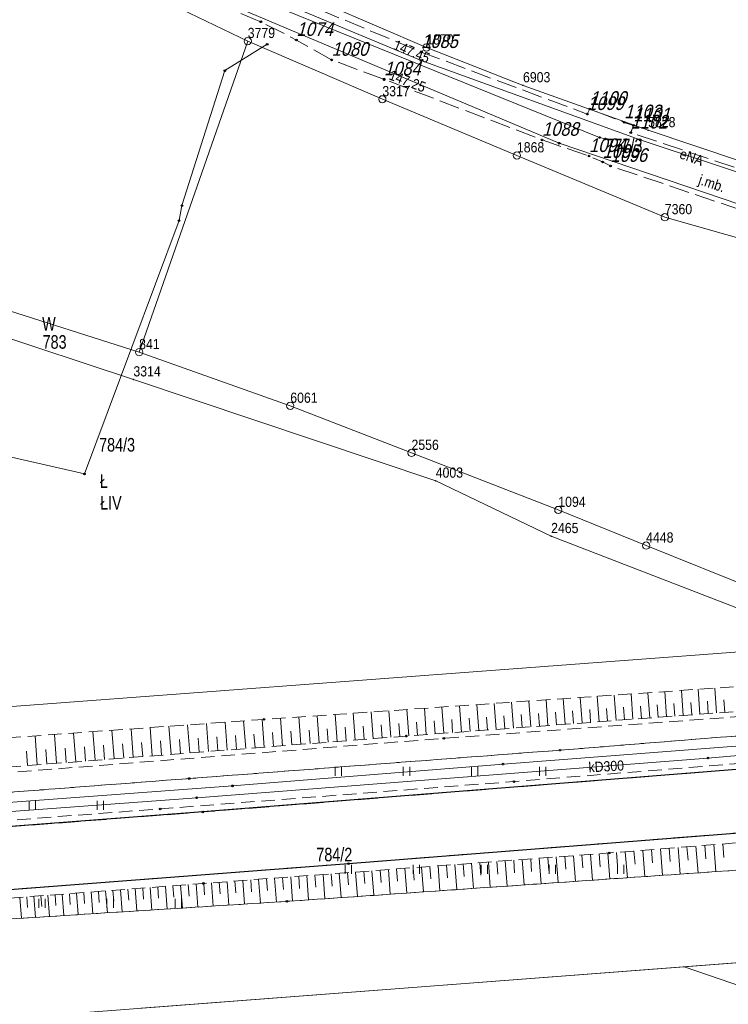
# Model space of a CAD drawing. Header units: metres. Extents: x 5548743 to 5556416, y 5707500 to 5714000.
# Tile 229 of 244: x 5554606 to 5554684, y 5710259 to 5710368. Entities that reach past the tile are written whole.
import ezdxf
from ezdxf.enums import TextEntityAlignment as Align

# ---------------------------------------------------------------- set-up
doc = ezdxf.new("R2010")
doc.units = ezdxf.units.M
for name, pattern in [('1.5_0.75', [2.25, 1.5, -0.75]), ('2.25_0.75', [3, 2.25, -0.75]), ('219-1000', [0])]:
    doc.linetypes.add(name, pattern=pattern)
doc.layers.get('0').update_dxf_attribs({"color": 2, "lineweight": 5})
doc.styles.get("Standard").update_dxf_attribs({"font": 'Working1250', "width": 0.75})

# ---------------------------------------------------------------- blocks, each defined once
blk = doc.blocks.new('203')
at = {"linetype": 'Continuous', "lineweight": 0}
h = blk.add_hatch(color=0, dxfattribs=at)
edge = h.paths.add_edge_path()
edge.add_arc((0, 0), 0.09, 0, 360)
blk = doc.blocks.new('202')
at = {"color": 0, "linetype": 'Continuous', "lineweight": 0}
blk.add_circle((0, 0), 0.4, dxfattribs=at)
blk = doc.blocks.new('TU04')
at = {"color": 0, "linetype": 'Continuous', "lineweight": 13}
for p, q in [((0, 0), (0, 1)), ((0.7, 0), (0.7, 1))]:
    blk.add_line(p, q, dxfattribs=at)
blk = doc.blocks.new('PW01')
at = {"linetype": 'Continuous', "lineweight": 13}
h = blk.add_hatch(color=0, dxfattribs=at)
edge = h.paths.add_edge_path()
edge.add_arc((0, 0), 0.18, 0, 360)
blk = doc.blocks.new('PIKIETAW1891')
at = {"color": 0}
blk.add_circle((0, 0), 0.09, dxfattribs=at)

msp = doc.modelspace()

# ---------------------------------------------------------------- linework, layer by layer
at = {"layer": '000 Inne (niezydentyfikowane)', "color": 7, "linetype": 'CONTINUOUS', "lineweight": 18, "flags": 128}
for points in [[(5554679.08, 5710291.19), (5554678.87, 5710293.94)], [(5554680.91, 5710291.33), (5554680.71, 5710294.07)], [(5554682.74, 5710291.46), (5554682.54, 5710294.2)], [(5554664.16, 5710290.08), (5554663.95, 5710292.91)], [(5554666.04, 5710290.22), (5554665.83, 5710293.04)], [(5554667.93, 5710290.36), (5554667.72, 5710293.17)], [(5554669.8, 5710290.5), (5554669.59, 5710293.3)], [(5554671.67, 5710290.64), (5554671.46, 5710293.43)], [(5554673.53, 5710290.78), (5554673.32, 5710293.56)], [(5554675.39, 5710290.91), (5554675.18, 5710293.69)], [(5554677.23, 5710291.05), (5554677.03, 5710293.82)], [(5554683.65, 5710291.53), (5554683.55, 5710292.9)], [(5554648.81, 5710288.93), (5554648.59, 5710291.84)], [(5554650.75, 5710289.07), (5554650.54, 5710291.98)], [(5554652.69, 5710289.22), (5554652.47, 5710292.11)], [(5554654.62, 5710289.36), (5554654.4, 5710292.25)], [(5554656.54, 5710289.51), (5554656.32, 5710292.38)], [(5554658.45, 5710289.65), (5554658.24, 5710292.51)], [(5554660.36, 5710289.79), (5554660.15, 5710292.64)], [(5554662.26, 5710289.93), (5554662.05, 5710292.78)], [(5554668.86, 5710290.43), (5554668.76, 5710291.83)], [(5554670.74, 5710290.57), (5554670.63, 5710291.97)], [(5554672.6, 5710290.71), (5554672.5, 5710292.1)], [(5554674.46, 5710290.85), (5554674.36, 5710292.23)], [(5554676.31, 5710290.98), (5554676.21, 5710292.37)], [(5554678.16, 5710291.12), (5554678.05, 5710292.5)], [(5554680, 5710291.26), (5554679.89, 5710292.63)], [(5554681.83, 5710291.4), (5554681.73, 5710292.77)], [(5554632.89, 5710287.69), (5554632.66, 5710290.73)], [(5554634.92, 5710287.85), (5554634.69, 5710290.88)], [(5554636.94, 5710288.01), (5554636.71, 5710291.02)], [(5554638.95, 5710288.16), (5554638.71, 5710291.16)], [(5554640.94, 5710288.32), (5554640.71, 5710291.29)], [(5554642.93, 5710288.47), (5554642.7, 5710291.43)], [(5554644.9, 5710288.62), (5554644.67, 5710291.57)], [(5554646.86, 5710288.78), (5554646.63, 5710291.71)], [(5554653.65, 5710289.29), (5554653.55, 5710290.73)], [(5554655.58, 5710289.43), (5554655.47, 5710290.87)], [(5554657.5, 5710289.58), (5554657.39, 5710291.01)], [(5554659.41, 5710289.72), (5554659.3, 5710291.15)], [(5554661.31, 5710289.86), (5554661.21, 5710291.29)], [(5554663.21, 5710290), (5554663.1, 5710291.42)], [(5554665.1, 5710290.15), (5554665, 5710291.56)], [(5554666.99, 5710290.29), (5554666.88, 5710291.7)], [(5554618.45, 5710286.57), (5554618.21, 5710289.7)], [(5554620.54, 5710286.73), (5554620.3, 5710289.85)], [(5554622.62, 5710286.89), (5554622.38, 5710290)], [(5554624.69, 5710287.05), (5554624.45, 5710290.15)], [(5554626.76, 5710287.21), (5554626.52, 5710290.29)], [(5554628.81, 5710287.37), (5554628.57, 5710290.44)], [(5554630.86, 5710287.53), (5554630.62, 5710290.59)], [(5554639.95, 5710288.24), (5554639.83, 5710289.73)], [(5554641.93, 5710288.39), (5554641.82, 5710289.88)], [(5554643.91, 5710288.55), (5554643.8, 5710290.02)], [(5554645.88, 5710288.7), (5554645.77, 5710290.17)], [(5554647.84, 5710288.85), (5554647.72, 5710290.31)], [(5554649.78, 5710289), (5554649.68, 5710290.46)], [(5554651.72, 5710289.15), (5554651.61, 5710290.6)], [(5554607.87, 5710285.74), (5554607.63, 5710288.94)], [(5554610.01, 5710285.91), (5554609.76, 5710289.1)], [(5554612.13, 5710286.07), (5554611.88, 5710289.25)], [(5554614.25, 5710286.24), (5554614, 5710289.4)], [(5554616.35, 5710286.4), (5554616.11, 5710289.55)], [(5554623.66, 5710286.97), (5554623.54, 5710288.52)], [(5554625.72, 5710287.13), (5554625.6, 5710288.68)], [(5554627.78, 5710287.29), (5554627.66, 5710288.83)], [(5554629.83, 5710287.45), (5554629.71, 5710288.98)], [(5554631.88, 5710287.61), (5554631.76, 5710289.14)], [(5554633.91, 5710287.77), (5554633.79, 5710289.29)], [(5554635.93, 5710287.93), (5554635.81, 5710289.44)], [(5554637.94, 5710288.08), (5554637.83, 5710289.58)], [(5554611.07, 5710285.99), (5554610.95, 5710287.58)], [(5554613.19, 5710286.16), (5554613.07, 5710287.74)], [(5554615.3, 5710286.32), (5554615.18, 5710287.9)], [(5554617.4, 5710286.48), (5554617.28, 5710288.05)], [(5554619.5, 5710286.65), (5554619.37, 5710288.21)], [(5554621.58, 5710286.81), (5554621.46, 5710288.37)], [(5554606.81, 5710285.66), (5554606.68, 5710287.26)], [(5554608.94, 5710285.83), (5554608.82, 5710287.42)], [(5554678.5, 5710276.62), (5554678.73, 5710273.69)], [(5554679.48, 5710276.7), (5554679.6, 5710275.23)], [(5554680.47, 5710276.78), (5554680.7, 5710273.83)], [(5554681.45, 5710276.86), (5554681.57, 5710275.38)], [(5554682.45, 5710276.94), (5554682.68, 5710273.97)], [(5554683.44, 5710277.02), (5554683.56, 5710275.53)], [(5554664.14, 5710275.51), (5554664.24, 5710274.1)], [(5554665.08, 5710275.58), (5554665.29, 5710272.76)], [(5554666.02, 5710275.65), (5554666.13, 5710274.24)], [(5554666.97, 5710275.72), (5554667.18, 5710272.89)], [(5554667.91, 5710275.79), (5554668.02, 5710274.37)], [(5554668.86, 5710275.87), (5554669.08, 5710273.02)], [(5554669.81, 5710275.94), (5554669.92, 5710274.51)], [(5554670.77, 5710276.01), (5554670.98, 5710273.15)], [(5554671.72, 5710276.08), (5554671.84, 5710274.65)], [(5554672.68, 5710276.16), (5554672.91, 5710273.29)], [(5554673.64, 5710276.24), (5554673.76, 5710274.8)], [(5554674.61, 5710276.31), (5554674.84, 5710273.42)], [(5554675.58, 5710276.39), (5554675.69, 5710274.94)], [(5554676.55, 5710276.47), (5554676.78, 5710273.56)], [(5554677.52, 5710276.55), (5554677.64, 5710275.08)], [(5554649.31, 5710274.4), (5554649.41, 5710273.03)], [(5554650.22, 5710274.46), (5554650.43, 5710271.73)], [(5554651.14, 5710274.53), (5554651.24, 5710273.16)], [(5554652.05, 5710274.6), (5554652.26, 5710271.85)], [(5554652.97, 5710274.67), (5554653.08, 5710273.29)], [(5554653.89, 5710274.74), (5554654.1, 5710271.98)], [(5554654.82, 5710274.81), (5554654.92, 5710273.43)], [(5554655.74, 5710274.88), (5554655.95, 5710272.11)], [(5554656.67, 5710274.95), (5554656.77, 5710273.56)], [(5554657.59, 5710275.02), (5554657.8, 5710272.24)], [(5554658.52, 5710275.09), (5554658.63, 5710273.7)], [(5554659.45, 5710275.16), (5554659.66, 5710272.37)], [(5554660.39, 5710275.23), (5554660.49, 5710273.83)], [(5554661.32, 5710275.3), (5554661.53, 5710272.5)], [(5554662.26, 5710275.37), (5554662.36, 5710273.97)], [(5554663.2, 5710275.44), (5554663.41, 5710272.63)], [(5554634.92, 5710273.32), (5554635.02, 5710271.99)], [(5554635.81, 5710273.38), (5554636, 5710270.72)], [(5554636.69, 5710273.45), (5554636.79, 5710272.12)], [(5554637.58, 5710273.52), (5554637.78, 5710270.85)], [(5554638.48, 5710273.58), (5554638.58, 5710272.25)], [(5554639.37, 5710273.65), (5554639.57, 5710270.97)], [(5554640.26, 5710273.72), (5554640.36, 5710272.37)], [(5554641.16, 5710273.78), (5554641.36, 5710271.1)], [(5554642.06, 5710273.85), (5554642.16, 5710272.5)], [(5554642.96, 5710273.92), (5554643.16, 5710271.22)], [(5554643.86, 5710273.99), (5554643.96, 5710272.64)], [(5554644.76, 5710274.05), (5554644.97, 5710271.35)], [(5554645.67, 5710274.12), (5554645.77, 5710272.77)], [(5554646.58, 5710274.19), (5554646.78, 5710271.47)], [(5554647.48, 5710274.26), (5554647.59, 5710272.9)], [(5554648.4, 5710274.33), (5554648.6, 5710271.6)], [(5554621.16, 5710272.28), (5554621.25, 5710271.03)], [(5554621.99, 5710272.34), (5554622.18, 5710269.84)], [(5554622.83, 5710272.4), (5554622.93, 5710271.15)], [(5554623.67, 5710272.47), (5554623.87, 5710269.95)], [(5554624.52, 5710272.53), (5554624.61, 5710271.27)], [(5554625.37, 5710272.6), (5554625.56, 5710270.05)], [(5554626.22, 5710272.66), (5554626.31, 5710271.39)], [(5554627.07, 5710272.73), (5554627.27, 5710270.16)], [(5554627.93, 5710272.79), (5554628.03, 5710271.5)], [(5554628.79, 5710272.85), (5554628.99, 5710270.27)], [(5554629.66, 5710272.92), (5554629.76, 5710271.62)], [(5554630.53, 5710272.99), (5554630.72, 5710270.38)], [(5554631.4, 5710273.05), (5554631.5, 5710271.74)], [(5554632.27, 5710273.12), (5554632.47, 5710270.49)], [(5554633.15, 5710273.18), (5554633.25, 5710271.87)], [(5554634.03, 5710273.25), (5554634.23, 5710270.61)], [(5554606.72, 5710271.18), (5554606.8, 5710270.02)], [(5554607.49, 5710271.24), (5554607.67, 5710268.92)], [(5554608.27, 5710271.29), (5554608.36, 5710270.13)], [(5554609.05, 5710271.35), (5554609.23, 5710269.01)], [(5554609.83, 5710271.41), (5554609.92, 5710270.24)], [(5554610.62, 5710271.47), (5554610.8, 5710269.11)], [(5554611.41, 5710271.53), (5554611.5, 5710270.35)], [(5554612.21, 5710271.59), (5554612.39, 5710269.22)], [(5554613, 5710271.66), (5554613.09, 5710270.46)], [(5554613.8, 5710271.72), (5554613.99, 5710269.32)], [(5554614.61, 5710271.78), (5554614.7, 5710270.57)], [(5554615.41, 5710271.84), (5554615.6, 5710269.42)], [(5554616.22, 5710271.9), (5554616.32, 5710270.69)], [(5554617.04, 5710271.96), (5554617.22, 5710269.52)], [(5554617.86, 5710272.02), (5554617.95, 5710270.8)], [(5554618.68, 5710272.09), (5554618.86, 5710269.63)], [(5554619.5, 5710272.15), (5554619.6, 5710270.92)], [(5554620.33, 5710272.21), (5554620.52, 5710269.73)], [(5554605.94, 5710271.12), (5554606.12, 5710268.82)]]:
    msp.add_lwpolyline(points, dxfattribs=at)
at = {"layer": '217-kontur klasyfikacyjny', "color": 3, "linetype": 'CONTINUOUS', "lineweight": 18, "flags": 128}
for points in [[(5554618.47, 5710328.24), (5554602.23, 5710333.59)], [(5554651.79, 5710317.07), (5554618.47, 5710328.24)], [(5554664.51, 5710310.96), (5554651.79, 5710317.07)], [(5554695.51, 5710298.97), (5554664.51, 5710310.96)], [(5554537.11, 5710287.07), (5554695.51, 5710298.97)], [(5554679.16, 5710263.47), (5554619.32, 5710258.89)], [(5554786.6, 5710226.62), (5554679.16, 5710263.47)]]:
    msp.add_lwpolyline(points, dxfattribs=at)
at = {"layer": '218-kontur użytku gruntowego', "color": 3, "linetype": 'CONTINUOUS', "lineweight": 18, "flags": 128}
for points in [[(5554611.79, 5710374.85), (5554631.07, 5710365.56)], [(5554650.76, 5710364.85), (5554628.87, 5710374.29)], [(5554631.07, 5710365.56), (5554645.91, 5710359.14)], [(5554661.41, 5710360.68), (5554650.76, 5710364.85)], [(5554675.2, 5710355.73), (5554661.41, 5710360.68)], [(5554645.91, 5710359.14), (5554660.74, 5710352.95)], [(5554716.13, 5710342), (5554675.2, 5710355.73)], [(5554660.74, 5710352.95), (5554677.04, 5710346.13)], [(5554677.04, 5710346.13), (5554687, 5710343.32)], [(5554619.1, 5710331.25), (5554600.5, 5710337.17)], [(5554618.47, 5710328.24), (5554602.23, 5710333.59)], [(5554602.23, 5710333.59), (5554618.47, 5710328.24)], [(5554635.76, 5710325.33), (5554619.1, 5710331.25)], [(5554651.79, 5710317.07), (5554618.47, 5710328.24)], [(5554618.47, 5710328.24), (5554651.79, 5710317.07)], [(5554649.12, 5710320.14), (5554635.76, 5710325.33)], [(5554665.3, 5710313.85), (5554649.12, 5710320.14)], [(5554664.51, 5710310.96), (5554651.79, 5710317.07)], [(5554651.79, 5710317.07), (5554664.51, 5710310.96)], [(5554674.98, 5710309.92), (5554665.3, 5710313.85)], [(5554695.51, 5710298.97), (5554664.51, 5710310.96)], [(5554664.51, 5710310.96), (5554695.51, 5710298.97)], [(5554699.46, 5710300.07), (5554674.98, 5710309.92)], [(5554537.11, 5710287.07), (5554695.51, 5710298.97)], [(5554695.51, 5710298.97), (5554537.11, 5710287.07)], [(5554679.16, 5710263.47), (5554750.23, 5710268.91)], [(5554619.32, 5710258.89), (5554679.16, 5710263.47)], [(5554679.16, 5710263.47), (5554619.32, 5710258.89)], [(5554786.6, 5710226.62), (5554679.16, 5710263.47)]]:
    msp.add_lwpolyline(points, dxfattribs=at)
at = {"layer": '219-działka ewidencyjna', "color": 7, "linetype": '219-1000', "lineweight": 18, "flags": 128}
for points in [[(5554611.79, 5710374.85), (5554631.07, 5710365.56)], [(5554628.87, 5710374.29), (5554650.76, 5710364.85)], [(5554631.07, 5710365.56), (5554619.1, 5710331.25)], [(5554631.07, 5710365.56), (5554645.91, 5710359.14)], [(5554650.76, 5710364.85), (5554661.41, 5710360.68)], [(5554661.41, 5710360.68), (5554675.2, 5710355.73)], [(5554645.91, 5710359.14), (5554660.74, 5710352.95)], [(5554675.2, 5710355.73), (5554716.13, 5710342)], [(5554660.74, 5710352.95), (5554677.04, 5710346.13)], [(5554677.04, 5710346.13), (5554687, 5710343.32)], [(5554600.5, 5710337.17), (5554619.1, 5710331.25)], [(5554602.23, 5710333.59), (5554618.47, 5710328.24)], [(5554619.1, 5710331.25), (5554635.76, 5710325.33)], [(5554618.47, 5710328.24), (5554651.79, 5710317.07)], [(5554635.76, 5710325.33), (5554649.12, 5710320.14)], [(5554649.12, 5710320.14), (5554665.3, 5710313.85)], [(5554651.79, 5710317.07), (5554664.51, 5710310.96)], [(5554665.3, 5710313.85), (5554674.98, 5710309.92)], [(5554664.51, 5710310.96), (5554695.51, 5710298.97)], [(5554674.98, 5710309.92), (5554699.46, 5710300.07)], [(5554695.51, 5710298.97), (5554537.11, 5710287.07)], [(5554750.23, 5710268.91), (5554529.98, 5710252.05)]]:
    msp.add_lwpolyline(points, dxfattribs=at)
at = {"layer": 'chodnik', "color": 7, "linetype": '1.5_0.75', "lineweight": 18, "flags": 128}
msp.add_lwpolyline([(5554364.11, 5710430.92), (5554363.89, 5710430.87), (5554363.67, 5710430.82), (5554363.46, 5710430.75), (5554363.25, 5710430.68), (5554363.04, 5710430.58), (5554362.84, 5710430.49), (5554362.64, 5710430.37), (5554362.46, 5710430.26), (5554362.27, 5710430.12), (5554361.31, 5710429.48), (5554360.54, 5710428.9), (5554359.75, 5710428.05), (5554358.74, 5710426.66), (5554352.05, 5710411.17), (5554339.54, 5710382.11), (5554326.59, 5710351.06), (5554311.34, 5710314.54), (5554304.07, 5710297.57), (5554302.49, 5710293.51), (5554300.31, 5710285.92), (5554299.66, 5710281.4), (5554299.54, 5710273.15), (5554300.06, 5710273.27), (5554300.66, 5710273.33), (5554305.28, 5710267.38), (5554308.56, 5710264.71), (5554315.57, 5710261.76), (5554315.6, 5710260.56), (5554319.59, 5710260.92), (5554319.39, 5710262.78), (5554320.23, 5710263.89), (5554343.83, 5710265.74), (5554370.89, 5710267.84), (5554378.22, 5710268.05), (5554414.15, 5710268.23), (5554420.26, 5710268.42), (5554467.76, 5710272.06), (5554528.12, 5710276.78), (5554529.29, 5710276.04), (5554529.45, 5710273.96), (5554533.45, 5710274.17), (5554532.87, 5710275.9), (5554534.37, 5710277.31), (5554567.84, 5710279.87), (5554624.61, 5710284.23), (5554665.49, 5710287.36), (5554722.3, 5710291.93), (5554721.99, 5710294.06), (5554692.86, 5710291.62), (5554652.68, 5710288.66), (5554603.96, 5710284.82), (5554555.37, 5710281.04), (5554532.95, 5710279.32), (5554528.95, 5710279.05), (5554490.76, 5710276.14), (5554445.64, 5710272.63), (5554420.03, 5710270.57), (5554405.25, 5710270.1), (5554377.56, 5710270.36), (5554361.34, 5710269.19), (5554333.35, 5710266.59), (5554319.69, 5710265.79), (5554314.93, 5710265.73), (5554311.9, 5710266.23), (5554310.06, 5710266.91), (5554307.75, 5710268.85), (5554305.92, 5710270.67), (5554303.43, 5710273.82), (5554302.27, 5710275.92), (5554301.71, 5710277.33), (5554301.66, 5710279.69), (5554301.76, 5710282.88), (5554302.3, 5710284.46), (5554303.14, 5710288.66), (5554304.04, 5710292.05), (5554305.52, 5710295.46), (5554308.47, 5710302.74), (5554313.84, 5710314.76), (5554318.06, 5710324.52), (5554324.12, 5710337.82), (5554330.55, 5710352.92), (5554344.43, 5710385.68), (5554343.76, 5710385.4), (5554358.3, 5710418.07)], close=True, dxfattribs=at)
at = {"layer": 'jezdnia', "color": 7, "linetype": '2.25_0.75', "lineweight": 18, "flags": 128}
for points in [[(5554673.29, 5710355.47), (5554673.59, 5710356.26), (5554672.57, 5710356.6), (5554668.77, 5710358.08), (5554668.49, 5710357.51), (5554650.2, 5710364.35), (5554637.75, 5710369.55), (5554638.05, 5710370.32), (5554636.86, 5710370.82), (5554614.98, 5710380.25), (5554614.02, 5710379.79), (5554590.35, 5710391.18), (5554569.53, 5710400.88), (5554560.1, 5710406.11), (5554557.96, 5710398.35), (5554570.52, 5710393.49), (5554584.3, 5710388.24), (5554588.49, 5710386.81), (5554612.14, 5710375.98), (5554632.52, 5710367.69), (5554636.44, 5710365.68), (5554640.32, 5710363.49), (5554646.1, 5710361.34), (5554663.51, 5710354.67), (5554668.69, 5710352.88), (5554670.18, 5710352.23), (5554671.06, 5710351.79), (5554688.04, 5710346.06), (5554697.92, 5710342.47), (5554699.75, 5710346.6)], [(5554286.87, 5710246.53), (5554310.62, 5710249.39), (5554313.02, 5710249.64), (5554356.51, 5710253.11), (5554398.75, 5710256.18), (5554458.33, 5710260.65), (5554520.28, 5710265.46), (5554529.94, 5710266.3), (5554533.96, 5710266.54), (5554642.18, 5710274.85), (5554752.55, 5710283.55), (5554757.3, 5710284.09), (5554764.62, 5710284.87), (5554772.72, 5710286.02), (5554780.26, 5710287.1), (5554788.19, 5710288.57), (5554794.39, 5710289.76), (5554801.87, 5710291.51), (5554817.73, 5710295.59), (5554822.95, 5710297.38), (5554830.44, 5710299.81), (5554836.13, 5710302.09), (5554844.96, 5710305.26), (5554850.94, 5710307.74), (5554855.73, 5710309.77), (5554864.28, 5710313.78), (5554868.44, 5710315.93), (5554879.13, 5710321.64), (5554893.08, 5710329.84), (5554900.82, 5710334.86), (5554905.94, 5710338.07), (5554932.96, 5710356.3), (5554953.33, 5710370.25), (5554955.04, 5710371.15), (5554957.52, 5710371.74), (5554960.56, 5710371.56), (5554961.95, 5710371.05), (5554963.17, 5710370.34), (5554955.43, 5710383.54), (5554954.57, 5710381.37), (5554953.36, 5710379.34), (5554941.62, 5710370.79), (5554913.34, 5710351.2), (5554889.37, 5710335.59), (5554879.09, 5710329.48), (5554867.79, 5710323.34), (5554856.7, 5710317.87), (5554851.12, 5710315.25), (5554837.39, 5710309.59), (5554822.28, 5710304.4), (5554810.81, 5710300.94), (5554791, 5710295.98), (5554781.3, 5710294.19), (5554760.54, 5710291.41), (5554749.22, 5710290.2), (5554712.72, 5710287.45), (5554626.12, 5710280.54), (5554543.48, 5710274.22), (5554509.19, 5710271.71), (5554421.1, 5710264.86), (5554411.37, 5710264.31), (5554375.97, 5710264.45), (5554315.99, 5710259.97), (5554313.02, 5710260), (5554310.28, 5710260.32), (5554282.8, 5710253.32), (5554276.46, 5710251.4), (5554271.61, 5710250.29), (5554270.32, 5710250.46), (5554268.79, 5710251.53), (5554265.84, 5710257.11), (5554264.79, 5710258.71), (5554260.9, 5710256.6), (5554262.31, 5710254.76), (5554263.87, 5710250.46), (5554263.57, 5710248.09), (5554247.08, 5710242.71), (5554236.32, 5710238.19), (5554229.58, 5710234.81), (5554222.95, 5710231.33), (5554214.84, 5710226.35), (5554205.93, 5710220.52), (5554199.06, 5710215.52), (5554197.52, 5710215.94), (5554193.99, 5710212.54), (5554193.95, 5710211.46), (5554191.56, 5710209.53), (5554185.2, 5710203.91), (5554175.02, 5710194.7), (5554165.59, 5710185.7), (5554154.52, 5710175.6), (5554158.99, 5710171.37), (5554168.86, 5710181), (5554177.03, 5710188.43), (5554184.81, 5710195.02), (5554194.51, 5710202.86), (5554207.91, 5710213.24), (5554217.1, 5710219.5), (5554229.56, 5710226.79), (5554239.49, 5710231.76), (5554249.85, 5710236.13), (5554257.27, 5710238.67), (5554263.03, 5710240.46), (5554271.4, 5710242.87), (5554277.72, 5710244.36), (5554283.77, 5710245.89)]]:
    msp.add_lwpolyline(points, close=True, dxfattribs=at)
at = {"layer": 'krawężnik', "color": 7, "linetype": 'CONTINUOUS', "lineweight": 25, "flags": 128}
for points in [[(5554913.34, 5710351.2), (5554889.37, 5710335.59), (5554879.09, 5710329.48), (5554867.79, 5710323.34), (5554856.7, 5710317.87), (5554851.12, 5710315.25), (5554837.39, 5710309.59), (5554822.28, 5710304.4), (5554810.81, 5710300.94), (5554791, 5710295.98), (5554781.3, 5710294.19), (5554760.54, 5710291.41), (5554749.22, 5710290.2), (5554712.72, 5710287.45), (5554626.12, 5710280.54), (5554543.48, 5710274.22)], [(5554533.96, 5710266.54), (5554642.18, 5710274.85), (5554752.55, 5710283.55), (5554757.3, 5710284.09), (5554764.62, 5710284.87), (5554772.72, 5710286.02), (5554780.26, 5710287.1), (5554788.19, 5710288.57), (5554794.39, 5710289.76), (5554801.87, 5710291.51), (5554817.73, 5710295.59), (5554822.95, 5710297.38), (5554830.44, 5710299.81), (5554836.13, 5710302.09), (5554844.96, 5710305.26), (5554850.94, 5710307.74), (5554855.73, 5710309.77), (5554864.28, 5710313.78), (5554868.44, 5710315.93), (5554879.13, 5710321.64), (5554893.08, 5710329.84)]]:
    msp.add_lwpolyline(points, dxfattribs=at)
at = {"layer": 'przewód elektroenergetyczny podziemny', "color": 1, "linetype": 'CONTINUOUS', "lineweight": 18, "flags": 128}
for points in [[(5554552.46, 5710492.87), (5554554.47, 5710491.45), (5554559.24, 5710485.42), (5554558.39, 5710484.24), (5554556.69, 5710484.36), (5554555.33, 5710482.41), (5554540.86, 5710461.54), (5554539.55, 5710457.66), (5554539.38, 5710454.22), (5554540.08, 5710450.78), (5554549.16, 5710423.01), (5554554.23, 5710414.78), (5554555.56, 5710410.77), (5554556.76, 5710409.11), (5554564.81, 5710402.35), (5554602.28, 5710384.25), (5554612.23, 5710379.31), (5554650.18, 5710363.43), (5554674.33, 5710354.67), (5554714.73, 5710341.27), (5554738.42, 5710333.46), (5554741.19, 5710333.55), (5554744.01, 5710335.04)], [(5554313.35, 5710262.26), (5554334.35, 5710263.88), (5554361.81, 5710265.93), (5554376.32, 5710266.97), (5554389.82, 5710266.91), (5554420.01, 5710267.41), (5554449.48, 5710269.64), (5554480.02, 5710271.91), (5554509.66, 5710274.17), (5554539.59, 5710276.38), (5554569.47, 5710278.87), (5554599.19, 5710281.19), (5554629.39, 5710283.42), (5554659.21, 5710285.82), (5554689.14, 5710288.14), (5554718.89, 5710290.33), (5554748.45, 5710292.77), (5554772.45, 5710295.52), (5554796.03, 5710299.68), (5554819.72, 5710306.31), (5554842.09, 5710314.29), (5554864.19, 5710324.28), (5554884.67, 5710335.95), (5554909.56, 5710351.99)]]:
    msp.add_lwpolyline(points, dxfattribs=at)
at = {"layer": 'przewód kanalizacyjny', "color": 34, "linetype": 'CONTINUOUS', "lineweight": 18, "flags": 128}
msp.add_lwpolyline([(5554718.2, 5710289.67), (5554681.79, 5710286.49), (5554625.45, 5710282.11), (5554578.51, 5710278.66), (5554545.79, 5710275.99), (5554508.77, 5710273.16), (5554457.53, 5710269.19), (5554406.52, 5710265.82)], dxfattribs=at)
at = {"layer": 'przewód telekomunikacyjny podziemny', "color": 30, "linetype": 'CONTINUOUS', "lineweight": 18, "flags": 128}
msp.add_lwpolyline([(5554566.61, 5710067.53), (5554561.87, 5710093.04), (5554554.63, 5710127.92), (5554544.89, 5710173.31), (5554537.68, 5710201.7), (5554534.54, 5710216.57), (5554533.04, 5710229.25), (5554533.65, 5710241.14), (5554534.14, 5710247.02), (5554536.17, 5710260.01), (5554538.38, 5710272.07), (5554541.23, 5710288.18), (5554546.9, 5710306.73), (5554554.4, 5710329.9), (5554557.02, 5710331.02), (5554562.24, 5710329.69), (5554591.94, 5710322.65), (5554613.08, 5710317.82), (5554623.5, 5710345.76), (5554623.82, 5710347.42), (5554628.55, 5710362.31), (5554633.22, 5710365.21)], dxfattribs=at)
at = {"layer": 'przewód wodociągowy', "color": 5, "linetype": 'CONTINUOUS', "lineweight": 18, "flags": 128}
for points in [[(5554524.68, 5710413.06), (5554529.99, 5710410.05), (5554535.46, 5710408.67), (5554538.76, 5710408.95), (5554546.25, 5710408.6), (5554553.74, 5710407), (5554563.75, 5710401.09), (5554581.58, 5710392.6), (5554591.98, 5710388.29), (5554619.03, 5710375.6), (5554632.19, 5710370.24), (5554669.85, 5710354.93), (5554670.48, 5710354.78)], [(5554555.19, 5710401.39), (5554584.71, 5710389.58), (5554611.26, 5710377.18), (5554665.4, 5710354.3), (5554705.22, 5710340.76), (5554727.41, 5710333.78), (5554759.91, 5710322.49), (5554781.86, 5710313.51), (5554819.71, 5710300.48), (5554864.7, 5710282.23), (5554901.59, 5710268.39), (5554935.38, 5710255.73), (5554947.02, 5710252.32), (5554960.84, 5710248), (5555020.97, 5710227.29), (5555028.86, 5710223.99), (5555043.93, 5710214.99), (5555047.07, 5710209.2), (5555068.49, 5710165.47), (5555069.46, 5710165.69), (5555080.82, 5710169.4), (5555083.74, 5710181.24)], [(5554555.19, 5710401.39), (5554584.71, 5710389.58), (5554611.26, 5710377.18), (5554665.4, 5710354.3), (5554705.22, 5710340.76), (5554727.41, 5710333.78), (5554759.91, 5710322.49), (5554781.86, 5710313.51), (5554819.71, 5710300.48), (5554864.7, 5710282.23), (5554901.59, 5710268.39), (5554935.38, 5710255.73), (5554947.02, 5710252.32), (5554960.84, 5710248), (5555020.97, 5710227.29), (5555028.86, 5710223.99), (5555043.93, 5710214.99), (5555047.07, 5710209.2), (5555068.49, 5710165.47), (5555069.46, 5710165.69), (5555080.82, 5710169.4), (5555083.74, 5710181.24)], [(5554555.19, 5710401.39), (5554584.71, 5710389.58), (5554611.26, 5710377.18), (5554665.4, 5710354.3), (5554705.22, 5710340.76), (5554727.41, 5710333.78), (5554759.91, 5710322.49), (5554781.86, 5710313.51), (5554819.71, 5710300.48), (5554864.7, 5710282.23), (5554901.59, 5710268.39), (5554935.38, 5710255.73), (5554947.02, 5710252.32), (5554960.84, 5710248), (5555020.97, 5710227.29), (5555028.86, 5710223.99), (5555043.93, 5710214.99), (5555047.07, 5710209.2), (5555068.49, 5710165.47), (5555069.46, 5710165.69), (5555080.82, 5710169.4), (5555083.74, 5710181.24)], [(5554555.19, 5710401.39), (5554584.71, 5710389.58), (5554611.26, 5710377.18), (5554665.4, 5710354.3), (5554705.22, 5710340.76), (5554727.41, 5710333.78), (5554759.91, 5710322.49), (5554781.86, 5710313.51), (5554819.71, 5710300.48), (5554864.7, 5710282.23), (5554901.59, 5710268.39), (5554935.38, 5710255.73), (5554947.02, 5710252.32), (5554960.84, 5710248), (5555020.97, 5710227.29), (5555028.86, 5710223.99), (5555043.93, 5710214.99), (5555047.07, 5710209.2), (5555068.49, 5710165.47), (5555069.46, 5710165.69), (5555080.82, 5710169.4), (5555083.74, 5710181.24)], [(5554555.19, 5710401.39), (5554584.71, 5710389.58), (5554611.26, 5710377.18), (5554665.4, 5710354.3), (5554705.22, 5710340.76), (5554727.41, 5710333.78), (5554759.91, 5710322.49), (5554781.86, 5710313.51), (5554819.71, 5710300.48), (5554864.7, 5710282.23), (5554901.59, 5710268.39), (5554935.38, 5710255.73), (5554947.02, 5710252.32), (5554960.84, 5710248), (5555020.97, 5710227.29), (5555028.86, 5710223.99), (5555043.93, 5710214.99), (5555047.07, 5710209.2), (5555068.49, 5710165.47), (5555069.46, 5710165.69), (5555080.82, 5710169.4), (5555083.74, 5710181.24)], [(5554555.19, 5710401.39), (5554584.71, 5710389.58), (5554611.26, 5710377.18), (5554665.4, 5710354.3), (5554705.22, 5710340.76), (5554727.41, 5710333.78), (5554759.91, 5710322.49), (5554781.86, 5710313.51), (5554819.71, 5710300.48), (5554864.7, 5710282.23), (5554901.59, 5710268.39), (5554935.38, 5710255.73), (5554947.02, 5710252.32), (5554960.84, 5710248), (5555020.97, 5710227.29), (5555028.86, 5710223.99), (5555043.93, 5710214.99), (5555047.07, 5710209.2), (5555068.49, 5710165.47), (5555069.46, 5710165.69), (5555080.82, 5710169.4), (5555083.74, 5710181.24)], [(5554555.19, 5710401.39), (5554584.71, 5710389.58), (5554611.26, 5710377.18), (5554665.4, 5710354.3), (5554705.22, 5710340.76), (5554727.41, 5710333.78), (5554759.91, 5710322.49), (5554781.86, 5710313.51), (5554819.71, 5710300.48), (5554864.7, 5710282.23), (5554901.59, 5710268.39), (5554935.38, 5710255.73), (5554947.02, 5710252.32), (5554960.84, 5710248), (5555020.97, 5710227.29), (5555028.86, 5710223.99), (5555043.93, 5710214.99), (5555047.07, 5710209.2), (5555068.49, 5710165.47), (5555069.46, 5710165.69), (5555080.82, 5710169.4), (5555083.74, 5710181.24)], [(5554555.19, 5710401.39), (5554584.71, 5710389.58), (5554611.26, 5710377.18), (5554665.4, 5710354.3), (5554705.22, 5710340.76), (5554727.41, 5710333.78), (5554759.91, 5710322.49), (5554781.86, 5710313.51), (5554819.71, 5710300.48), (5554864.7, 5710282.23), (5554901.59, 5710268.39), (5554935.38, 5710255.73), (5554947.02, 5710252.32), (5554960.84, 5710248), (5555020.97, 5710227.29), (5555028.86, 5710223.99), (5555043.93, 5710214.99), (5555047.07, 5710209.2), (5555068.49, 5710165.47), (5555069.46, 5710165.69), (5555080.82, 5710169.4), (5555083.74, 5710181.24)], [(5554555.19, 5710401.39), (5554584.71, 5710389.58), (5554611.26, 5710377.18), (5554665.4, 5710354.3), (5554705.22, 5710340.76), (5554727.41, 5710333.78), (5554759.91, 5710322.49), (5554781.86, 5710313.51), (5554819.71, 5710300.48), (5554864.7, 5710282.23), (5554901.59, 5710268.39), (5554935.38, 5710255.73), (5554947.02, 5710252.32), (5554960.84, 5710248), (5555020.97, 5710227.29), (5555028.86, 5710223.99), (5555043.93, 5710214.99), (5555047.07, 5710209.2), (5555068.49, 5710165.47), (5555069.46, 5710165.69), (5555080.82, 5710169.4), (5555083.74, 5710181.24)], [(5554555.19, 5710401.39), (5554584.71, 5710389.58), (5554611.26, 5710377.18), (5554665.4, 5710354.3), (5554705.22, 5710340.76), (5554727.41, 5710333.78), (5554759.91, 5710322.49), (5554781.86, 5710313.51), (5554819.71, 5710300.48), (5554864.7, 5710282.23), (5554901.59, 5710268.39), (5554935.38, 5710255.73), (5554947.02, 5710252.32), (5554960.84, 5710248), (5555020.97, 5710227.29), (5555028.86, 5710223.99), (5555043.93, 5710214.99), (5555047.07, 5710209.2), (5555068.49, 5710165.47), (5555069.46, 5710165.69), (5555080.82, 5710169.4), (5555083.74, 5710181.24)], [(5554555.19, 5710401.39), (5554584.71, 5710389.58), (5554611.26, 5710377.18), (5554665.4, 5710354.3), (5554705.22, 5710340.76), (5554727.41, 5710333.78), (5554759.91, 5710322.49), (5554781.86, 5710313.51), (5554819.71, 5710300.48), (5554864.7, 5710282.23), (5554901.59, 5710268.39), (5554935.38, 5710255.73), (5554947.02, 5710252.32), (5554960.84, 5710248), (5555020.97, 5710227.29), (5555028.86, 5710223.99), (5555043.93, 5710214.99), (5555047.07, 5710209.2), (5555068.49, 5710165.47), (5555069.46, 5710165.69), (5555080.82, 5710169.4), (5555083.74, 5710181.24)], [(5554555.19, 5710401.39), (5554584.71, 5710389.58), (5554611.26, 5710377.18), (5554665.4, 5710354.3), (5554705.22, 5710340.76), (5554727.41, 5710333.78), (5554759.91, 5710322.49), (5554781.86, 5710313.51), (5554819.71, 5710300.48), (5554864.7, 5710282.23), (5554901.59, 5710268.39), (5554935.38, 5710255.73), (5554947.02, 5710252.32), (5554960.84, 5710248), (5555020.97, 5710227.29), (5555028.86, 5710223.99), (5555043.93, 5710214.99), (5555047.07, 5710209.2), (5555068.49, 5710165.47), (5555069.46, 5710165.69), (5555080.82, 5710169.4), (5555083.74, 5710181.24)], [(5554555.19, 5710401.39), (5554584.71, 5710389.58), (5554611.26, 5710377.18), (5554665.4, 5710354.3), (5554705.22, 5710340.76), (5554727.41, 5710333.78), (5554759.91, 5710322.49), (5554781.86, 5710313.51), (5554819.71, 5710300.48), (5554864.7, 5710282.23), (5554901.59, 5710268.39), (5554935.38, 5710255.73), (5554947.02, 5710252.32), (5554960.84, 5710248), (5555020.97, 5710227.29), (5555028.86, 5710223.99), (5555043.93, 5710214.99), (5555047.07, 5710209.2), (5555068.49, 5710165.47), (5555069.46, 5710165.69), (5555080.82, 5710169.4), (5555083.74, 5710181.24)], [(5554555.19, 5710401.39), (5554584.71, 5710389.58), (5554611.26, 5710377.18), (5554665.4, 5710354.3), (5554705.22, 5710340.76), (5554727.41, 5710333.78), (5554759.91, 5710322.49), (5554781.86, 5710313.51), (5554819.71, 5710300.48), (5554864.7, 5710282.23), (5554901.59, 5710268.39), (5554935.38, 5710255.73), (5554947.02, 5710252.32), (5554960.84, 5710248), (5555020.97, 5710227.29), (5555028.86, 5710223.99), (5555043.93, 5710214.99), (5555047.07, 5710209.2), (5555068.49, 5710165.47), (5555069.46, 5710165.69), (5555080.82, 5710169.4), (5555083.74, 5710181.24)], [(5554555.19, 5710401.39), (5554584.71, 5710389.58), (5554611.26, 5710377.18), (5554665.4, 5710354.3), (5554705.22, 5710340.76), (5554727.41, 5710333.78), (5554759.91, 5710322.49), (5554781.86, 5710313.51), (5554819.71, 5710300.48), (5554864.7, 5710282.23), (5554901.59, 5710268.39), (5554935.38, 5710255.73), (5554947.02, 5710252.32), (5554960.84, 5710248), (5555020.97, 5710227.29), (5555028.86, 5710223.99), (5555043.93, 5710214.99), (5555047.07, 5710209.2), (5555068.49, 5710165.47), (5555069.46, 5710165.69), (5555080.82, 5710169.4), (5555083.74, 5710181.24)], [(5554555.19, 5710401.39), (5554584.71, 5710389.58), (5554611.26, 5710377.18), (5554665.4, 5710354.3), (5554705.22, 5710340.76), (5554727.41, 5710333.78), (5554759.91, 5710322.49), (5554781.86, 5710313.51), (5554819.71, 5710300.48), (5554864.7, 5710282.23), (5554901.59, 5710268.39), (5554935.38, 5710255.73), (5554947.02, 5710252.32), (5554960.84, 5710248), (5555020.97, 5710227.29), (5555028.86, 5710223.99), (5555043.93, 5710214.99), (5555047.07, 5710209.2), (5555068.49, 5710165.47), (5555069.46, 5710165.69), (5555080.82, 5710169.4), (5555083.74, 5710181.24)], [(5554555.19, 5710401.39), (5554584.71, 5710389.58), (5554611.26, 5710377.18), (5554665.4, 5710354.3), (5554705.22, 5710340.76), (5554727.41, 5710333.78), (5554759.91, 5710322.49), (5554781.86, 5710313.51), (5554819.71, 5710300.48), (5554864.7, 5710282.23), (5554901.59, 5710268.39), (5554935.38, 5710255.73), (5554947.02, 5710252.32), (5554960.84, 5710248), (5555020.97, 5710227.29), (5555028.86, 5710223.99), (5555043.93, 5710214.99), (5555047.07, 5710209.2), (5555068.49, 5710165.47), (5555069.46, 5710165.69), (5555080.82, 5710169.4), (5555083.74, 5710181.24)], [(5554555.19, 5710401.39), (5554584.71, 5710389.58), (5554611.26, 5710377.18), (5554665.4, 5710354.3), (5554705.22, 5710340.76), (5554727.41, 5710333.78), (5554759.91, 5710322.49), (5554781.86, 5710313.51), (5554819.71, 5710300.48), (5554864.7, 5710282.23), (5554901.59, 5710268.39), (5554935.38, 5710255.73), (5554947.02, 5710252.32), (5554960.84, 5710248), (5555020.97, 5710227.29), (5555028.86, 5710223.99), (5555043.93, 5710214.99), (5555047.07, 5710209.2), (5555068.49, 5710165.47), (5555069.46, 5710165.69), (5555080.82, 5710169.4), (5555083.74, 5710181.24)], [(5554555.19, 5710401.39), (5554584.71, 5710389.58), (5554611.26, 5710377.18), (5554665.4, 5710354.3), (5554705.22, 5710340.76), (5554727.41, 5710333.78), (5554759.91, 5710322.49), (5554781.86, 5710313.51), (5554819.71, 5710300.48), (5554864.7, 5710282.23), (5554901.59, 5710268.39), (5554935.38, 5710255.73), (5554947.02, 5710252.32), (5554960.84, 5710248), (5555020.97, 5710227.29), (5555028.86, 5710223.99), (5555043.93, 5710214.99), (5555047.07, 5710209.2), (5555068.49, 5710165.47), (5555069.46, 5710165.69), (5555080.82, 5710169.4), (5555083.74, 5710181.24)], [(5554555.19, 5710401.39), (5554584.71, 5710389.58), (5554611.26, 5710377.18), (5554665.4, 5710354.3), (5554705.22, 5710340.76), (5554727.41, 5710333.78), (5554759.91, 5710322.49), (5554781.86, 5710313.51), (5554819.71, 5710300.48), (5554864.7, 5710282.23), (5554901.59, 5710268.39), (5554935.38, 5710255.73), (5554947.02, 5710252.32), (5554960.84, 5710248), (5555020.97, 5710227.29), (5555028.86, 5710223.99), (5555043.93, 5710214.99), (5555047.07, 5710209.2), (5555068.49, 5710165.47), (5555069.46, 5710165.69), (5555080.82, 5710169.4), (5555083.74, 5710181.24)], [(5554555.19, 5710401.39), (5554584.71, 5710389.58), (5554611.26, 5710377.18), (5554665.4, 5710354.3), (5554705.22, 5710340.76), (5554727.41, 5710333.78), (5554759.91, 5710322.49), (5554781.86, 5710313.51), (5554819.71, 5710300.48), (5554864.7, 5710282.23), (5554901.59, 5710268.39), (5554935.38, 5710255.73), (5554947.02, 5710252.32), (5554960.84, 5710248), (5555020.97, 5710227.29), (5555028.86, 5710223.99), (5555043.93, 5710214.99), (5555047.07, 5710209.2), (5555068.49, 5710165.47), (5555069.46, 5710165.69), (5555080.82, 5710169.4), (5555083.74, 5710181.24)], [(5554555.19, 5710401.39), (5554584.71, 5710389.58), (5554611.26, 5710377.18), (5554665.4, 5710354.3), (5554705.22, 5710340.76), (5554727.41, 5710333.78), (5554759.91, 5710322.49), (5554781.86, 5710313.51), (5554819.71, 5710300.48), (5554864.7, 5710282.23), (5554901.59, 5710268.39), (5554935.38, 5710255.73), (5554947.02, 5710252.32), (5554960.84, 5710248), (5555020.97, 5710227.29), (5555028.86, 5710223.99), (5555043.93, 5710214.99), (5555047.07, 5710209.2), (5555068.49, 5710165.47), (5555069.46, 5710165.69), (5555080.82, 5710169.4), (5555083.74, 5710181.24)], [(5554555.19, 5710401.39), (5554584.71, 5710389.58), (5554611.26, 5710377.18), (5554665.4, 5710354.3), (5554705.22, 5710340.76), (5554727.41, 5710333.78), (5554759.91, 5710322.49), (5554781.86, 5710313.51), (5554819.71, 5710300.48), (5554864.7, 5710282.23), (5554901.59, 5710268.39), (5554935.38, 5710255.73), (5554947.02, 5710252.32), (5554960.84, 5710248), (5555020.97, 5710227.29), (5555028.86, 5710223.99), (5555043.93, 5710214.99), (5555047.07, 5710209.2), (5555068.49, 5710165.47), (5555069.46, 5710165.69), (5555080.82, 5710169.4), (5555083.74, 5710181.24)], [(5554555.19, 5710401.39), (5554584.71, 5710389.58), (5554611.26, 5710377.18), (5554665.4, 5710354.3), (5554705.22, 5710340.76), (5554727.41, 5710333.78), (5554759.91, 5710322.49), (5554781.86, 5710313.51), (5554819.71, 5710300.48), (5554864.7, 5710282.23), (5554901.59, 5710268.39), (5554935.38, 5710255.73), (5554947.02, 5710252.32), (5554960.84, 5710248), (5555020.97, 5710227.29), (5555028.86, 5710223.99), (5555043.93, 5710214.99), (5555047.07, 5710209.2), (5555068.49, 5710165.47), (5555069.46, 5710165.69), (5555080.82, 5710169.4), (5555083.74, 5710181.24)], [(5554555.19, 5710401.39), (5554584.71, 5710389.58), (5554611.26, 5710377.18), (5554665.4, 5710354.3), (5554705.22, 5710340.76), (5554727.41, 5710333.78), (5554759.91, 5710322.49), (5554781.86, 5710313.51), (5554819.71, 5710300.48), (5554864.7, 5710282.23), (5554901.59, 5710268.39), (5554935.38, 5710255.73), (5554947.02, 5710252.32), (5554960.84, 5710248), (5555020.97, 5710227.29), (5555028.86, 5710223.99), (5555043.93, 5710214.99), (5555047.07, 5710209.2), (5555068.49, 5710165.47), (5555069.46, 5710165.69), (5555080.82, 5710169.4), (5555083.74, 5710181.24)], [(5554555.19, 5710401.39), (5554584.71, 5710389.58), (5554611.26, 5710377.18), (5554665.4, 5710354.3), (5554705.22, 5710340.76), (5554727.41, 5710333.78), (5554759.91, 5710322.49), (5554781.86, 5710313.51), (5554819.71, 5710300.48), (5554864.7, 5710282.23), (5554901.59, 5710268.39), (5554935.38, 5710255.73), (5554947.02, 5710252.32), (5554960.84, 5710248), (5555020.97, 5710227.29), (5555028.86, 5710223.99), (5555043.93, 5710214.99), (5555047.07, 5710209.2), (5555068.49, 5710165.47), (5555069.46, 5710165.69), (5555080.82, 5710169.4), (5555083.74, 5710181.24)]]:
    msp.add_lwpolyline(points, dxfattribs=at)
at = {"layer": 'skarpa nieumocniona', "color": 7, "linetype": '1.5_0.75', "lineweight": 18, "flags": 128}
for points in [[(5554535.02, 5710280.1), (5554551.76, 5710281.41), (5554603.74, 5710285.42), (5554648.56, 5710288.91), (5554684.56, 5710291.6), (5554722.26, 5710294.7), (5554722.18, 5710296.04), (5554720.53, 5710297.19), (5554703.54, 5710296.9), (5554688.16, 5710294.59), (5554632.87, 5710290.75), (5554568.07, 5710286.11), (5554545.73, 5710283.89), (5554537.61, 5710283.46)], [(5554535.02, 5710280.1), (5554551.76, 5710281.41), (5554603.74, 5710285.42), (5554648.56, 5710288.91), (5554684.56, 5710291.6), (5554722.26, 5710294.7), (5554722.18, 5710296.04), (5554720.53, 5710297.19), (5554703.54, 5710296.9), (5554688.16, 5710294.59), (5554632.87, 5710290.75), (5554568.07, 5710286.11), (5554545.73, 5710283.89), (5554537.61, 5710283.46)], [(5554721.63, 5710276.37), (5554723.25, 5710278.46), (5554723.11, 5710280.17), (5554670.92, 5710276.02), (5554626.2, 5710272.66), (5554578.13, 5710269), (5554535.93, 5710265.55), (5554535.26, 5710263.43), (5554535.87, 5710259.77), (5554536.75, 5710260.6), (5554536.55, 5710263.36), (5554537.48, 5710264.19), (5554576.8, 5710266.95), (5554635.38, 5710270.68), (5554699.01, 5710275.1), (5554721.78, 5710276.56), (5554723.13, 5710278.31)], [(5554721.63, 5710276.37), (5554723.25, 5710278.46), (5554723.11, 5710280.17), (5554670.92, 5710276.02), (5554626.2, 5710272.66), (5554578.13, 5710269), (5554535.93, 5710265.55), (5554535.26, 5710263.43), (5554535.87, 5710259.77), (5554536.75, 5710260.6), (5554536.55, 5710263.36), (5554537.48, 5710264.19), (5554576.8, 5710266.95), (5554635.38, 5710270.68), (5554699.01, 5710275.1), (5554721.78, 5710276.56), (5554723.13, 5710278.31)]]:
    msp.add_lwpolyline(points, close=True, dxfattribs=at)
at = {"layer": 'trawnik', "color": 7, "linetype": '1.5_0.75', "lineweight": 18, "flags": 128}
for points in [[(5554533.96, 5710266.54), (5554534.14, 5710264.37), (5554535.26, 5710263.43), (5554536.55, 5710263.36), (5554537.48, 5710264.19), (5554576.8, 5710266.95), (5554635.38, 5710270.68), (5554699.01, 5710275.1), (5554721.78, 5710276.56), (5554723.25, 5710278.46), (5554724.97, 5710278.45), (5554727.06, 5710276.68), (5554739.44, 5710277.45), (5554741.11, 5710277.29), (5554752.89, 5710278.08), (5554757.46, 5710278.62), (5554767.61, 5710279.14), (5554770.53, 5710279.45), (5554786.17, 5710282.53), (5554795.92, 5710284.8), (5554819.6, 5710290.83), (5554858.08, 5710305.89), (5554876.88, 5710314.41), (5554882.09, 5710317.09), (5554879.86, 5710320.84), (5554879.13, 5710321.64), (5554868.44, 5710315.93), (5554864.28, 5710313.78), (5554855.73, 5710309.77), (5554850.94, 5710307.74), (5554844.96, 5710305.26), (5554836.13, 5710302.09), (5554830.44, 5710299.81), (5554822.95, 5710297.38), (5554817.73, 5710295.59), (5554801.87, 5710291.51), (5554794.39, 5710289.76), (5554788.19, 5710288.57), (5554780.26, 5710287.1), (5554772.72, 5710286.02), (5554764.62, 5710284.87), (5554752.55, 5710283.55), (5554642.18, 5710274.85)], [(5554722.37, 5710288.98), (5554722.3, 5710291.93), (5554665.49, 5710287.36), (5554624.61, 5710284.23), (5554567.84, 5710279.87), (5554534.37, 5710277.31), (5554532.87, 5710275.9), (5554533.45, 5710274.17), (5554584.19, 5710278.07), (5554621.42, 5710280.88), (5554660.41, 5710283.9), (5554698.83, 5710286.97)]]:
    msp.add_lwpolyline(points, close=True, dxfattribs=at)

# ---------------------------------------------------------------- block references
at = {"layer": '202-punkt graniczny', "color": 7, "linetype": 'CONTINUOUS', "lineweight": 18}
for p in [(5554631.07, 5710365.56), (5554650.76, 5710364.85), (5554645.91, 5710359.14), (5554660.74, 5710352.95), (5554677.04, 5710346.13), (5554619.1, 5710331.25), (5554635.76, 5710325.33), (5554649.12, 5710320.14), (5554665.3, 5710313.85), (5554674.98, 5710309.92)]:
    msp.add_blockref('202', p, dxfattribs=at)
at = {"layer": '203-punkt graniczny', "color": 7, "linetype": 'CONTINUOUS', "lineweight": 18}
for p in [(5554661.41, 5710360.68), (5554675.2, 5710355.73), (5554618.47, 5710328.24), (5554651.79, 5710317.07), (5554664.51, 5710310.96)]:
    msp.add_blockref('203', p, dxfattribs=at)
at = {"layer": 'pikieta sztuczna', "color": 7, "linetype": 'CONTINUOUS', "lineweight": 13}
for p in [(5554650.2, 5710364.35), (5554646.1, 5710361.34)]:
    msp.add_blockref('PW01', p, dxfattribs=at)
at = {"layer": 'Punkt roboczy BDOT GESUT K1', "color": 6, "linetype": 'CONTINUOUS', "lineweight": 18}
for p in [(5554632.52, 5710367.69), (5554636.44, 5710365.68), (5554633.22, 5710365.21), (5554640.32, 5710363.49), (5554650.18, 5710363.43), (5554650.2, 5710364.35), (5554650.2, 5710364.35), (5554628.55, 5710362.31), (5554646.1, 5710361.34), (5554646.1, 5710361.34), (5554668.77, 5710358.08), (5554668.49, 5710357.51), (5554672.57, 5710356.6), (5554673.59, 5710356.26), (5554663.51, 5710354.67), (5554669.85, 5710354.93), (5554670.48, 5710354.78), (5554673.29, 5710355.47), (5554674.33, 5710354.67), (5554665.4, 5710354.3), (5554665.4, 5710354.3), (5554665.4, 5710354.3), (5554665.4, 5710354.3), (5554665.4, 5710354.3), (5554665.4, 5710354.3), (5554665.4, 5710354.3), (5554665.4, 5710354.3), (5554665.4, 5710354.3), (5554665.4, 5710354.3), (5554665.4, 5710354.3), (5554665.4, 5710354.3), (5554665.4, 5710354.3), (5554665.4, 5710354.3), (5554665.4, 5710354.3), (5554665.4, 5710354.3), (5554665.4, 5710354.3), (5554665.4, 5710354.3), (5554665.4, 5710354.3), (5554665.4, 5710354.3), (5554665.4, 5710354.3), (5554665.4, 5710354.3), (5554665.4, 5710354.3), (5554665.4, 5710354.3), (5554665.4, 5710354.3), (5554665.4, 5710354.3), (5554668.69, 5710352.88), (5554670.18, 5710352.23), (5554671.06, 5710351.79), (5554623.82, 5710347.42), (5554623.5, 5710345.76), (5554613.08, 5710317.82), (5554632.87, 5710290.75), (5554648.56, 5710288.91), (5554652.68, 5710288.66), (5554665.49, 5710287.36), (5554665.49, 5710287.36), (5554681.79, 5710286.49), (5554659.21, 5710285.82), (5554624.61, 5710284.23), (5554624.61, 5710284.23), (5554629.39, 5710283.42), (5554660.41, 5710283.9), (5554625.45, 5710282.11), (5554621.42, 5710280.88), (5554626.12, 5710280.54), (5554626.12, 5710280.54), (5554670.92, 5710276.02), (5554642.18, 5710274.85), (5554642.18, 5710274.85), (5554642.18, 5710274.85), (5554626.2, 5710272.66), (5554635.38, 5710270.68), (5554635.38, 5710270.68)]:
    msp.add_blockref('PIKIETAW1891', p, dxfattribs=at)
at = {"layer": 'trawnik', "color": 7, "linetype": 'CONTINUOUS', "lineweight": 18}
for p in [(5554640.719, 5710284.519), (5554648.219, 5710284.519), (5554655.719, 5710284.519), (5554663.219, 5710284.519), (5554606.969, 5710280.769), (5554614.469, 5710280.769), (5554641.809, 5710273.709), (5554649.309, 5710273.709), (5554656.809, 5710273.709), (5554664.309, 5710273.709), (5554671.809, 5710273.709), (5554608.059, 5710269.959), (5554615.559, 5710269.959), (5554623.059, 5710269.959)]:
    msp.add_blockref('TU04', p, dxfattribs=at)

# ---------------------------------------------------------------- texts
at = {"layer": '202-punkt graniczny-Atr103', "color": 7, "width": 0.9}
for s, p in [('3779', (5554631.07, 5710365.56)), ('3779', (5554631.07, 5710365.56)), ('1870', (5554650.76, 5710364.85)), ('1870', (5554650.76, 5710364.85)), ('3317', (5554645.91, 5710359.14)), ('3317', (5554645.91, 5710359.14)), ('1868', (5554660.74, 5710352.95)), ('1868', (5554660.74, 5710352.95)), ('7360', (5554677.04, 5710346.13)), ('7360', (5554677.04, 5710346.13)), ('841', (5554619.1, 5710331.25)), ('841', (5554619.1, 5710331.25)), ('6061', (5554635.76, 5710325.33)), ('6061', (5554635.76, 5710325.33)), ('2556', (5554649.12, 5710320.14)), ('2556', (5554649.12, 5710320.14)), ('1094', (5554665.3, 5710313.85)), ('1094', (5554665.3, 5710313.85)), ('4448', (5554674.98, 5710309.92)), ('4448', (5554674.98, 5710309.92))]:
    msp.add_text(s, height=1.125, dxfattribs=at).set_placement(p, align=Align.BOTTOM_LEFT)
at = {"layer": '203-punkt graniczny-Atr103', "color": 7, "width": 0.9}
for s, p in [('6903', (5554661.41, 5710360.68)), ('6903', (5554661.41, 5710360.68)), ('5828', (5554675.2, 5710355.73)), ('5828', (5554675.2, 5710355.73)), ('3314', (5554618.47, 5710328.24)), ('3314', (5554618.47, 5710328.24)), ('4003', (5554651.79, 5710317.07)), ('4003', (5554651.79, 5710317.07)), ('2465', (5554664.51, 5710310.96)), ('2465', (5554664.51, 5710310.96))]:
    msp.add_text(s, height=1.125, dxfattribs=at).set_placement(p, align=Align.BOTTOM_LEFT)
at = {"layer": '209-oznaczenie konturu klasyfikacyjnego', "color": 3, "linetype": 'CONTINUOUS', "lineweight": 18, "width": 0.79}
msp.add_text('ŁIV', height=1.5, dxfattribs=at).set_placement((5554614.8, 5710315.39), align=Align.TOP_LEFT)
at = {"layer": '210-oznaczenie konturu użytku gruntowego', "color": 3, "linetype": 'CONTINUOUS', "lineweight": 18, "width": 0.79}
for s, p in [('W', (5554608.41, 5710333.63)), ('Ł', (5554614.78, 5710316.29))]:
    msp.add_text(s, height=1.5, dxfattribs=at).set_placement(p)
at = {"layer": '211-numer działki ewidencyjnej', "color": 7, "linetype": 'CONTINUOUS', "lineweight": 18, "width": 0.79}
for s, p in [('777/3', (5554670.61, 5710353.29)), ('783', (5554608.46, 5710331.63)), ('784/3', (5554614.69, 5710320.29)), ('784/2', (5554638.63, 5710275.1))]:
    msp.add_text(s, height=1.5, dxfattribs=at).set_placement(p)
at = {"layer": 'jezdnia-Atr17', "color": 7, "width": 0.9}
msp.add_text('j.mb.', height=1.125, rotation=341.352, dxfattribs=at).set_placement((5554680.66, 5710349.81))
at = {"layer": 'pikieta sztuczna-Atr2', "color": 7, "width": 0.9}
for s, rotation, p in [('147.45', 337.331, (5554647.02, 5710364.7)), ('147.25', 339.037, (5554646.55, 5710361.37))]:
    msp.add_text(s, height=1.125, rotation=rotation, dxfattribs=at).set_placement(p)
at = {"layer": 'przewód elektroenergetyczny podziemny-Atr1', "color": 1, "width": 0.9}
msp.add_text('eNA', height=1.125, rotation=340.339, dxfattribs=at).set_placement((5554678.76, 5710353.2), align=Align.MIDDLE_LEFT)
at = {"layer": 'przewód kanalizacyjny-Atr1', "color": 34, "width": 0.9}
msp.add_text('kD300', height=1.125, rotation=3.135, dxfattribs=at).set_placement((5554668.63, 5710285.47), align=Align.MIDDLE_LEFT)
at = {"layer": 'Punkt roboczy BDOT GESUT K1-Atr103', "color": 6, "oblique": 15, "width": 0.9}
for s, p in [('1074', (5554636.44, 5710365.68)), ('1085', (5554650.2, 5710364.35)), ('1085', (5554650.2, 5710364.35)), ('1080', (5554640.32, 5710363.49)), ('1084', (5554646.1, 5710361.34)), ('1084', (5554646.1, 5710361.34)), ('1099', (5554668.49, 5710357.51)), ('1100', (5554668.77, 5710358.08)), ('1103', (5554672.57, 5710356.6)), ('1101', (5554673.59, 5710356.26)), ('1102', (5554673.29, 5710355.47)), ('1088', (5554663.51, 5710354.67)), ('1094', (5554668.69, 5710352.88)), ('1095', (5554670.18, 5710352.23)), ('1096', (5554671.06, 5710351.79))]:
    msp.add_text(s, height=1.5, dxfattribs=at).set_placement(p, align=Align.BOTTOM_LEFT)

doc.saveas('drawing.dxf')
